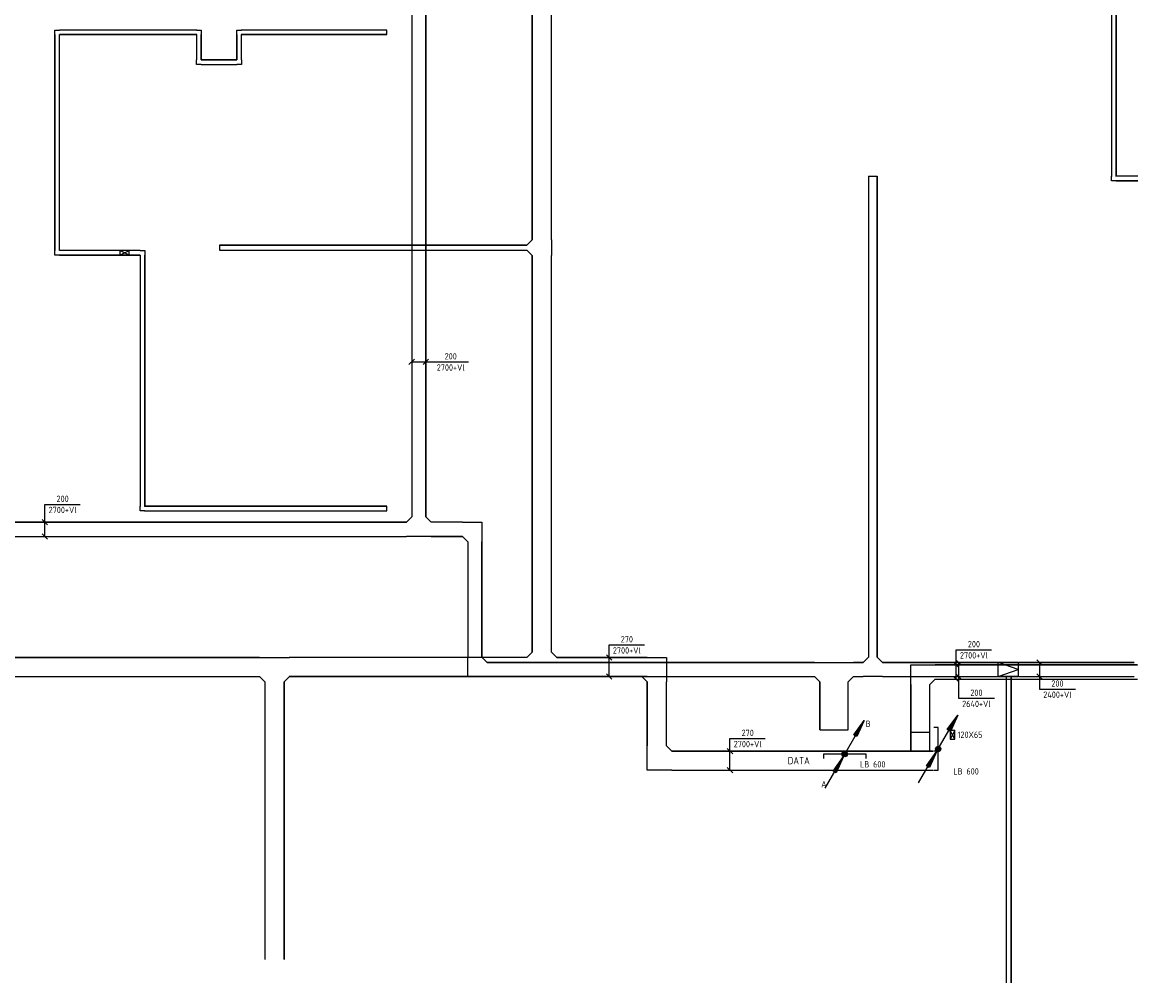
# Model space of a CAD drawing. Header units: millimetres. Extents: x 86133 to 133021, y 140425 to 175802.
# Tile 5 of 9: x 116909 to 132601, y 140425 to 153943. Entities that reach past the tile are written whole.
import ezdxf
from ezdxf.enums import TextEntityAlignment as Align

# ---------------------------------------------------------------- set-up
doc = ezdxf.new("R2010")
doc.units = ezdxf.units.MM
doc.header["$LTSCALE"] = 50
doc.linetypes.add('B-SL0', pattern=[100000000.0, 0, -100000000.0])
doc.layers.get('0').update_dxf_attribs({"linetype": 'CONTINUOUS'})
for name, color, linetype in [('EB61301-_ATTRIB', 2, 'CONTINUOUS'), ('EB61303-_ATTRIB', 2, 'CONTINUOUS'), ('EL61301-_KABELGOOT', 3, 'CONTINUOUS'), ('EL61302-_KABELLADDER', 3, 'CONTINUOUS'), ('EL61303-_WANDGOOT', 3, 'CONTINUOUS'), ('EM61301-_BEMATING', 1, 'CONTINUOUS'), ('ET61302-_BIJSCHRIFT', 7, 'CONTINUOUS')]:
    doc.layers.add(name, color=color, linetype=linetype)
doc.styles.add('NORATT', font='isocp.shx')
doc.styles.add('NORDIM', font='isocp.shx')
doc.styles.add('Normaal_staand', font='iso.shx')
doc.styles.get("Standard").update_dxf_attribs({"font": 'SIMPLEX'})

# ---------------------------------------------------------------- blocks, each defined once
blk = doc.blocks.new('EH100005')
at = {"color": 0}
blk.add_lwpolyline([(-1, -0.5), (0, -0.5), (0, 0.5), (-1, 0.5)], dxfattribs=at)
at = {"color": 0, "style": 'NORATT', "flags": 9}
blk.add_attdef('HULPSTUK', text='', height=0.5, dxfattribs=at).set_placement((0, 0), align=Align.MIDDLE)
blk = doc.blocks.new('KG3FFF')
at = {"color": 0, "linetype": 'B-SL0'}
for p, q in [((-210, 135), (-210, -135)), ((210, -135), (210, 135)), ((-135, -210), (135, -210))]:
    blk.add_line(p, q, dxfattribs=at)
at = {"color": 0, "linetype": 'ByBlock'}
for points in [[(-210, 135), (0, 135), (0, 135), (210, 135)], [(-135, -210), (-135, -210), (-210, -135), (-210, -135)], [(210, -135), (210, -135), (135, -210), (135, -210)]]:
    blk.add_lwpolyline(points, dxfattribs=at)
at = {"color": 0, "flags": 3}
blk.add_attdef('HULPSTUK', (0, 0), '', height=1, dxfattribs=at)
blk = doc.blocks.new('EH100000')
at = {"color": 0, "linetype": 'ByBlock'}
for p, q in [((1, 0.5), (0, 0.5)), ((1, 0.5, 1), (0, 0.5, 1)), ((0, -0.5, 1), (1, -0.5, 1)), ((1, -0.5), (0, -0.5))]:
    blk.add_line(p, q, dxfattribs=at)
at = {"color": 0, "linetype": 'ByBlock', "invisible_edges": 15}
for points in [[(1, -0.5), (0, -0.5), (0, 0.5), (1, 0.5)], [(0, 0.5), (1, 0.5), (1, 0.5, 1), (0, 0.5, 1)], [(0, -0.5, 1), (1, -0.5, 1), (1, -0.5), (0, -0.5)]]:
    blk.add_3dface(points, dxfattribs=at)
at = {"color": 0, "style": 'NORATT'}
for tag, flags in [('M_CODE', 8), ('MERK', 9)]:
    blk.add_attdef(tag, text='', height=1.8, rotation=180, dxfattribs=dict(at, flags=flags)).set_placement((0.5, 0), align=Align.MIDDLE_CENTER)
for tag, flags in [('FUNCTIE', 8), ('SCHOT', 9)]:
    blk.add_attdef(tag, text='', height=1.8, dxfattribs=dict(at, flags=flags)).set_placement((0.5, 0), align=Align.MIDDLE_CENTER)
blk = doc.blocks.new('KG3FBF')
at = {"color": 0, "linetype": 'B-SL0'}
for p, q in [((-110, 135), (-110, -135)), ((110, -135), (110, 135)), ((-35, -210), (35, -210))]:
    blk.add_line(p, q, dxfattribs=at)
at = {"color": 0, "linetype": 'ByBlock'}
for points in [[(-110, 135), (0, 135), (0, 135), (110, 135)], [(-35, -210), (-35, -210), (-110, -135), (-110, -135)], [(110, -135), (110, -135), (35, -210), (35, -210)]]:
    blk.add_lwpolyline(points, dxfattribs=at)
at = {"color": 0, "flags": 3}
blk.add_attdef('HULPSTUK', (0, 0), '', height=1, rotation=90, dxfattribs=at)
blk = doc.blocks.new('WG2BB')
at = {"color": 0, "linetype": 'ByBlock'}
for points in [[(-32.5, -32.5), (-32.5, 32.5), (-32.5, 32.5), (32.5, 32.5)], [(32.5, -32.5), (32.5, -32.5), (32.5, -32.5), (32.5, -32.5)]]:
    blk.add_lwpolyline(points, dxfattribs=at)
at = {"color": 0, "flags": 3}
blk.add_attdef('HULPSTUK', (0, 0, 5000), '', height=1, rotation=270, dxfattribs=at)
blk = doc.blocks.new('ES111253')
at = {"color": 0}
for p, q in [((0.38, 0.65), (5.5, 9.53)), ((0.73, 0.15), (-0.73, 0.15)), ((0.6, 0.45), (-0.6, 0.45)), ((-5.5, -9.53), (-0.38, -0.65)), ((0.73, -0.15), (-0.73, -0.15)), ((0.6, -0.45), (-0.6, -0.45))]:
    blk.add_line(p, q, dxfattribs=at)
for points in [[(2.57, 5.45), (5.5, 9.53), (3.43, 4.95)], [(3.22, 5.07), (4.63, 8.01), (2.78, 5.32)], [(-3.31, -4.73), (-0.38, -0.65), (-2.44, -5.23)], [(-2.66, -5.1), (-1.25, -2.17), (-3.09, -4.85)]]:
    blk.add_lwpolyline(points, close=True, dxfattribs=at)
blk.add_circle((0, 0), 0.75, dxfattribs=at)
blk = doc.blocks.new('*U34')
for p, q in [((-138, -38), (-62, 38)), ((-100, 0), (351, 0)), ((62, -38), (138, 38)), ((351, 0), (351, 0)), ((351, 0), (351, -497))]:
    blk.add_line(p, q)
at = {"color": 1, "style": 'NORDIM'}
for s, p in [('2700+Vl', (272, -249)), ('200', (429, -249))]:
    blk.add_text(s, height=90, rotation=270, dxfattribs=at).set_placement(p, align=Align.MIDDLE)
blk = doc.blocks.new('*U40')
for p, q in [((-138, -38), (-62, 38)), ((-100, 0), (200, 0)), ((62, -38), (138, 38)), ((200, 0), (200, 0)), ((200, 0), (697, 0))]:
    blk.add_line(p, q)
at = {"color": 1, "style": 'NORDIM'}
for s, p in [('200', (449, 79)), ('2700+Vl', (449, -79))]:
    blk.add_text(s, height=90, dxfattribs=at).set_placement(p, align=Align.MIDDLE)
blk = doc.blocks.new('KG2LL2')
at = {"color": 0, "linetype": 'ByBlock'}
for points in [[(175, -100), (-100, -100), (-100, -100), (-100, 175)], [(100, 175), (100, 175), (175, 100), (175, 100)]]:
    blk.add_lwpolyline(points, dxfattribs=at)
at = {"color": 0, "style": 'NORATT', "flags": 3}
blk.add_attdef('HULPSTUK', (0, 0, 2700), '', height=1, rotation=180, dxfattribs=at)
blk = doc.blocks.new('EH112-200-200-000-000-060')
at = {"color": 0, "linetype": 'ByBlock'}
for points in [[(-100, -175), (-100, 100), (-100, 100), (175, 100)], [(175, -100), (175, -100), (100, -175), (100, -175)]]:
    blk.add_lwpolyline(points, dxfattribs=at)
at = {"color": 0, "style": 'NORATT', "flags": 1}
blk.add_attdef('HULPSTUK', (0, 0, 2700), '', height=1, rotation=270, dxfattribs=at)
blk = doc.blocks.new('EH113-200-200-200-000-060')
at = {"color": 0, "linetype": 'ByBlock'}
for points in [[(-175, 100), (0, 100), (0, 100), (175, 100)], [(-100, -175), (-100, -175), (-175, -100), (-175, -100)], [(175, -100), (175, -100), (100, -175), (100, -175)]]:
    blk.add_lwpolyline(points, dxfattribs=at)
at = {"color": 0, "style": 'NORATT', "flags": 1}
blk.add_attdef('HULPSTUK', (0, 0, 2700), '', height=1, rotation=180, dxfattribs=at)
blk = doc.blocks.new('EH100002')
at = {"color": 0}
for p, q in [((0.5, 0.5, 1), (-0.5, -0.5, 1)), ((-0.5, 0.5, 1), (0.5, -0.5, 1))]:
    blk.add_line(p, q, dxfattribs=at)
blk.add_lwpolyline([(-0.5, -0.5), (0.5, -0.5), (0.5, 0.5), (-0.5, 0.5)], close=True, dxfattribs=at)
at = {"color": 0, "style": 'NORATT'}
for tag, flags, p in [('HULPSTUK', 9, (0, 0)), ('FUNCTIE', 9, (0, -0.08, 1)), ('SCHOT', 9, (0, -0.04, 1)), ('CODE', 8, (0, -2, 1))]:
    blk.add_attdef(tag, text='', height=1.8, dxfattribs=dict(at, flags=flags)).set_placement(p, align=Align.MIDDLE_CENTER)
blk = doc.blocks.new('KG2OO')
at = {"color": 0, "linetype": 'ByBlock'}
for points in [[(-135, -210), (-135, 135), (-135, 135), (210, 135)], [(210, -135), (210, -135), (135, -210), (135, -210)]]:
    blk.add_lwpolyline(points, dxfattribs=at)
at = {"color": 0, "style": 'NORATT', "flags": 3}
blk.add_attdef('HULPSTUK', (0, 0, 2700), '', height=1, rotation=270, dxfattribs=at)
blk = doc.blocks.new('KG2OO1')
at = {"color": 0, "linetype": 'ByBlock'}
for points in [[(210, -135), (-135, -135), (-135, -135), (-135, 210)], [(135, 210), (135, 210), (210, 135), (210, 135)]]:
    blk.add_lwpolyline(points, dxfattribs=at)
at = {"color": 0, "style": 'NORATT', "flags": 3}
blk.add_attdef('HULPSTUK', (0, 0, 2700), '', height=1, rotation=180, dxfattribs=at)
blk = doc.blocks.new('*U58')
for p, q in [((-172, -38), (-98, 38)), ((-135, 0), (312, 0)), ((98, -38), (172, 38)), ((312, 0), (312, 0)), ((312, 0), (312, -497))]:
    blk.add_line(p, q)
at = {"color": 1, "style": 'NORDIM'}
for s, p in [('2700+Vl', (234, -249)), ('270', (391, -249))]:
    blk.add_text(s, height=90, rotation=270, dxfattribs=at).set_placement(p, align=Align.MIDDLE)
blk = doc.blocks.new('*U59')
for p, q in [((-172, -38), (-98, 38)), ((-135, 0), (312, 0)), ((98, -38), (172, 38)), ((312, 0), (312, 0)), ((312, 0), (312, -497))]:
    blk.add_line(p, q)
at = {"color": 1, "style": 'NORDIM'}
for s, p in [('2700+Vl', (234, -249)), ('270', (391, -249))]:
    blk.add_text(s, height=90, rotation=270, dxfattribs=at).set_placement(p, align=Align.MIDDLE)
blk = doc.blocks.new('KG3SLL1')
at = {"color": 0, "linetype": 'ByBlock'}
for points in [[(-100, -275), (-100, 0), (-100, 0), (-100, 275)], [(100, 275), (100, 275), (175, 200), (175, 200)], [(175, -200), (175, -200), (100, -275), (100, -275)]]:
    blk.add_lwpolyline(points, dxfattribs=at)
at = {"color": 0, "style": 'NORATT', "flags": 3}
blk.add_attdef('HULPSTUK', (0, 0, 2640), '', height=1, rotation=90, dxfattribs=at)
blk = doc.blocks.new('KG3FLL1')
at = {"color": 0, "linetype": 'ByBlock'}
for points in [[(-100, -135), (-100, 0), (-100, 0), (-100, 135)], [(100, 135), (100, 135), (175, 60), (175, 60)], [(175, -60), (175, -60), (100, -135), (100, -135)]]:
    blk.add_lwpolyline(points, dxfattribs=at)
at = {"color": 0, "style": 'NORATT', "flags": 3}
blk.add_attdef('HULPSTUK', (0, 0, 2640), '', height=1, rotation=270, dxfattribs=at)
blk = doc.blocks.new('*U60')
for p, q in [((405, 0), (405, 506)), ((-138, -38), (-62, 38)), ((-100, 0), (405, 0)), ((62, -38), (138, 38)), ((405, 0), (405, 0))]:
    blk.add_line(p, q)
at = {"color": 1, "style": 'NORDIM'}
for s, p in [('2640+Vl', (484, 253)), ('200', (327, 253))]:
    blk.add_text(s, height=90, rotation=90, dxfattribs=at).set_placement(p, align=Align.MIDDLE)
blk = doc.blocks.new('EH100001')
at = {"linetype": 'ByBlock'}
for p, q in [((1, 0.5, 1), (0, 0.5, 1)), ((0, -0.5, 1), (1, -0.5, 1))]:
    blk.add_line(p, q, dxfattribs=at)
blk.add_lwpolyline([(0, -0.5), (1, 0), (0, 0.5)], dxfattribs=at)
blk.add_lwpolyline([(1, -0.5), (0, -0.5), (0, 0.5), (1, 0.5)], close=True, dxfattribs=at)
at = {"linetype": 'ByBlock', "invisible_edges": 15}
for points in [[(1, -0.5), (0, -0.5), (0, 0.5), (1, 0.5)], [(0, 0.5), (1, 0.5), (1, 0.5, 1), (0, 0.5, 1)], [(0, -0.5, 1), (1, -0.5, 1), (1, -0.5), (0, -0.5)]]:
    blk.add_3dface(points, dxfattribs=at)
at = {"style": 'NORATT'}
for tag, flags, p in [('M_CODE', 8, (0, 0)), ('FUNCTIE', 8, (0.5, 0)), ('SCHOT', 9, (0.5, 0))]:
    blk.add_attdef(tag, text='', height=1.8, dxfattribs=dict(at, flags=flags)).set_placement(p, align=Align.MIDDLE_CENTER)
blk = doc.blocks.new('*U61')
for p, q in [((276, 0), (276, 506)), ((-138, -38), (-62, 38)), ((-100, 0), (276, 0)), ((62, -38), (138, 38)), ((276, 0), (276, 0))]:
    blk.add_line(p, q)
at = {"color": 1, "style": 'NORDIM'}
for s, p in [('2400+Vl', (354, 253)), ('200', (197, 253))]:
    blk.add_text(s, height=90, rotation=90, dxfattribs=at).set_placement(p, align=Align.MIDDLE)
blk = doc.blocks.new('*U57')
for p, q in [((-138, -38), (-62, 38)), ((-100, 0), (314, 0)), ((62, -38), (138, 38)), ((314, 0), (314, 0)), ((314, 0), (314, -497))]:
    blk.add_line(p, q)
at = {"color": 1, "style": 'NORDIM'}
for s, p in [('2700+Vl', (235, -249)), ('200', (392, -249))]:
    blk.add_text(s, height=90, rotation=270, dxfattribs=at).set_placement(p, align=Align.MIDDLE)
blk = doc.blocks.new('KG2OL1')
at = {"color": 0, "linetype": 'ByBlock'}
for points in [[(175, -135), (-100, -135), (-100, -135), (-100, 210)], [(100, 210), (100, 210), (175, 135), (175, 135)]]:
    blk.add_lwpolyline(points, dxfattribs=at)
at = {"color": 0, "style": 'NORATT', "flags": 3}
blk.add_attdef('HULPSTUK', (0, 0, 2700), '', height=1, rotation=90, dxfattribs=at)
blk = doc.blocks.new('EH132-065-065-000-000-130')
at = {"color": 0, "linetype": 'ByBlock'}
for points in [[(-32.5, -32.5), (-32.5, 32.5), (-32.5, 32.5), (32.5, 32.5)], [(32.5, -32.5), (32.5, -32.5), (32.5, -32.5), (32.5, -32.5)]]:
    blk.add_lwpolyline(points, dxfattribs=at)
at = {"invisible_edges": 15}
for points in [[(32.5, 32.5), (32.5, -32.5), (32.5, -32.5), (-32.5, 32.5)], [(32.5, -32.5), (-32.5, 32.5), (-32.5, 32.5), (32.5, -32.5)], [(-32.5, 32.5), (32.5, -32.5), (32.5, -32.5), (-32.5, -32.5)]]:
    blk.add_3dface(points, dxfattribs=at)
at = {"color": 0, "style": 'NORATT', "flags": 1}
for tag in ['HULPSTUK', 'MERK']:
    blk.add_attdef(tag, (0, 0), '', height=1, rotation=90, dxfattribs=at)

msp = doc.modelspace()

# ---------------------------------------------------------------- block references
at = {"layer": 'EL61301-_KABELGOOT', "zscale": 60}
for name, p, xscale, yscale, rotation in [('EH100000', (124219, 158909, 5000), 8029.336839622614, 270, 270), ('EH100000', (122487, 146982, 2700), 7560.406917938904, 200, 90), ('EH100005', (128875, 151775, -160), 60, 120, 90), ('EH100000', (128875, 145008, 2640), 6767.270554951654, 120, 90), ('EH100005', (119683, 150769, 5000), 60, 70, 180), ('EH100000', (124009, 150769, 5000), 4326.287001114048, 70, 180), ('EH100000', (124219, 150659, 5000), 5581.347813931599, 270, 270), ('EH100000', (122312, 146807, 2700), 10601.72984030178, 200, 180), ('EH100000', (123275, 145008, 2700), 1623.918225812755, 200, 90.00000000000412), ('EH100000', (120247, 144868, 5000), 17203.91804087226, 270, 180), ('EH100000', (125625, 144868, 5000), 1195.133286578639, 270, 180), ('EH100000', (128053, 144833, 2700), 4602.58792011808, 200, 180), ('EH100000', (128740, 144833, 2640), 136.9482421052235, 200, 180), ('EH100000', (130637, 144833, 2600), 1627.079156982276, 200, 180), ('EH100000', (132596, 144798, 2700), 2843.149675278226, 200, 180), ('EH100000', (132549, 144833, 2640), 1627.079156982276, 200, 180), ('EH100000', (130786, 140425, 5000), 4304.853271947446, 70, 90), ('EH100000', (120456, 140994, 5060), 3663.768303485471, 270, 90), ('EH100000', (120456, 140750, 5000), 3908.313868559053, 270, 90), ('EH100000', (125835, 144658, 2700), 897.7604861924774, 270, 270), ('EH100000', (128328, 144658, 2640), 673.614281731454, 400, 270), ('EH100000', (129542, 144623, 2700), 937.6118905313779, 270, 270), ('EH100005', (128328, 143984, 5000), 60, 400, 270), ('EH100005', (129542, 143950, 5000), 60, 270, 270), ('EH100000', (129722, 143550, 2700), 3677.191678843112, 270, 180)]:
    msp.add_blockref(name, p, dxfattribs=dict(at, xscale=xscale, yscale=yscale, rotation=rotation))
at = {"layer": 'EL61301-_KABELGOOT'}
for name, p, rotation in [('KG3FBF', (124219, 150769, 5000), 270), ('EH113-200-200-200-000-060', (122487, 146807, 2700), 180), ('KG2LL2', (123275, 146807, 2700), 180), ('EH112-200-200-000-000-060', (123275, 144833, 2700), 90), ('KG3FFF', (124219, 144868, 5000), 180), ('KG2OO1', (125835, 144868, 2700), 180), ('KG3FLL1', (128875, 144833, 2640), 90), ('KG3SLL1', (128328, 144833, 2640), 270), ('KG2OL1', (129542, 144798, 2700), 270), ('KG2OO', (125835, 143550, 2700), 90)]:
    msp.add_blockref(name, p, dxfattribs=dict(at, rotation=rotation))
for name, p, xscale, yscale, zscale in [('EH100000', (122662, 146807, 2700), 438.6672303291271, 200, 60), ('EH100000', (120662, 144868, 5000), 3347.778194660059, 270, 60), ('EH100000', (124429, 144868, 2700), 1270.13328657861, 270, 60), ('ES111253', (129794, 143715, 2700), 50, 50, 50), ('EH100005', (129794, 143550, 2700), 60, 270, 60)]:
    msp.add_blockref(name, p, dxfattribs=dict(at, xscale=xscale, yscale=yscale, zscale=zscale))
msp.add_blockref('KG3FFF', (120456, 144868, 5060), dxfattribs=at)
at = {"layer": 'EL61301-_KABELGOOT', "extrusion": (-0.139241, 0, 0.990258), "xscale": 287.2712476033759, "yscale": 199.9999999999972, "zscale": 59.99999999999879, "rotation": 90}
msp.add_blockref('EH100001', (-144833, 129726, -15615), dxfattribs=at)
at = {"layer": 'EL61301-_KABELGOOT'}
ref = msp.add_blockref('EH100000', (129622, 143550, 2700), dxfattribs=dict(at, xscale=3577.191678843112, yscale=270, zscale=60, rotation=180))
ref.add_attrib('FUNCTIE', 'DATA', dxfattribs={"layer": 'EB61301-_ATTRIB', "color": 2, "linetype": 'ByBlock', "height": 100, "style": 'NORATT', "flags": 8}).set_placement((127833, 143550, 2700), align=Align.MIDDLE)
at = {"layer": 'EL61302-_KABELLADDER'}
for name, p, xscale, yscale, zscale in [('ES111253', (128480, 143641, 2000), 50, 50, 50), ('ES111253', (128480, 143641, 2000), 50, 50, 50), ('EH100005', (129794, 143715, 2700), 60, 600, 60)]:
    msp.add_blockref(name, p, dxfattribs=dict(at, xscale=xscale, yscale=yscale, zscale=zscale))
at = {"layer": 'EL61302-_KABELLADDER', "xscale": 60, "yscale": 600, "zscale": 60, "rotation": 90}
msp.add_blockref('EH100005', (128480, 143641, 2000), dxfattribs=at)
msp.add_blockref('EH100005', (128480, 143641, 2000), dxfattribs=at)
at = {"layer": 'EL61303-_WANDGOOT', "yscale": 65}
for name, p, xscale, zscale, rotation in [('EH100000', (132264, 151775, 5000), 16709, 119.9999999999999, 89.9999999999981), ('EH100000', (117398, 153770, 500), 3040, 130, 269.9999999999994), ('EH100000', (119394, 153414, 500), 356.4886749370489, 130, 90), ('EH100000', (119958, 153770, 500), 356.488674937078, 130, 269.9999999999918), ('EH100000', (119925, 153381, 500), 498.0800201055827, 130, 180), ('EH100000', (117430, 150698, 500), 1135.000000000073, 130, 359.9999999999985), ('EH100002', (118346, 150698), 130, 1700, 180), ('EH100000', (118598, 147130, 500), 3535, 130, 90.00000000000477), ('EH100000', (122035, 147098, 500), 3405.000000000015, 130, 180)]:
    msp.add_blockref(name, p, dxfattribs=dict(at, xscale=xscale, zscale=zscale, rotation=rotation))
at = {"layer": 'EL61303-_WANDGOOT'}
for p in [(117398, 153802, 500), (119958, 153802, 500)]:
    msp.add_blockref('EH132-065-065-000-000-130', p, dxfattribs=at)
at = {"layer": 'EL61303-_WANDGOOT', "yscale": 65}
for name, p, xscale, zscale in [('EH100000', (117430, 153802, 500), 1931.948517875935, 130), ('EH100000', (119990, 153802, 500), 2044.971462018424, 130), ('EH100005', (122035, 153802, 500), 130, 130), ('EH100000', (132296, 151743, 5000), 304.7803601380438, 119.9999999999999), ('EH100005', (122035, 147098, 500), 130, 130)]:
    msp.add_blockref(name, p, dxfattribs=dict(at, xscale=xscale, zscale=zscale))
at = {"layer": 'EL61303-_WANDGOOT'}
for name, p, rotation in [('EH132-065-065-000-000-130', (119394, 153802, 500), 270), ('EH132-065-065-000-000-130', (119394, 153381, 500), 90), ('EH132-065-065-000-000-130', (119958, 153381, 500), 180), ('WG2BB', (132264, 151743, 5000), 90), ('EH132-065-065-000-000-130', (117398, 150698, 500), 89.9999999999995), ('EH132-065-065-000-000-130', (118598, 150698, 500), 270), ('EH132-065-065-000-000-130', (118598, 147098, 500), 90.00000000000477)]:
    msp.add_blockref(name, p, dxfattribs=dict(at, rotation=rotation))
ref = msp.add_blockref('EH100002', (129997, 143915), dxfattribs=dict(at, xscale=120, yscale=65, zscale=2879.999999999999, rotation=270))
ref.add_attrib('CODE', '120X65', dxfattribs={"layer": 'EB61303-_ATTRIB', "color": 1, "height": 90, "style": 'NORATT', "flags": 8}).set_placement((130242, 143915), align=Align.MIDDLE_CENTER)
at = {"layer": 'EM61301-_BEMATING'}
msp.add_blockref('*U40', (122487, 149163, 5060), dxfattribs=at)
for name, p, rotation in [('*U34', (117227, 146807, 5060), 90), ('*U59', (125165, 144868), 90), ('*U57', (130048, 144798, 2700), 90), ('*U60', (130079, 144833, 2640), 270), ('*U61', (131219, 144833, 2400), 270), ('*U58', (126865, 143550, 2700), 90)]:
    msp.add_blockref(name, p, dxfattribs=dict(at, rotation=rotation))

# ---------------------------------------------------------------- texts
at = {"layer": 'ET61302-_BIJSCHRIFT', "color": 1, "style": 'Normaal_staand'}
for s, p in [('B', (128773, 143997)), ('A', (128149, 143149))]:
    msp.add_text(s, height=90, dxfattribs=at).set_placement(p, align=Align.BOTTOM_LEFT)
at = {"layer": 'ET61302-_BIJSCHRIFT', "style": 'Normaal_staand'}
for s, p in [('B', (128773, 143997)), ('A', (128149, 143149))]:
    msp.add_text(s, height=90, dxfattribs=at).set_placement(p, align=Align.BOTTOM_LEFT)
at = {"layer": 'ET61302-_BIJSCHRIFT', "color": 1, "style": 'Normaal_staand'}
msp.add_text('LB 600', height=90, dxfattribs=at).set_placement((128694, 143499), align=Align.MIDDLE_LEFT)
at = {"layer": 'ET61302-_BIJSCHRIFT', "style": 'Normaal_staand'}
for p in [(128694, 143499), (130007, 143400, 700)]:
    msp.add_text('LB 600', height=90, dxfattribs=at).set_placement(p, align=Align.MIDDLE_LEFT)

doc.saveas('drawing.dxf')
